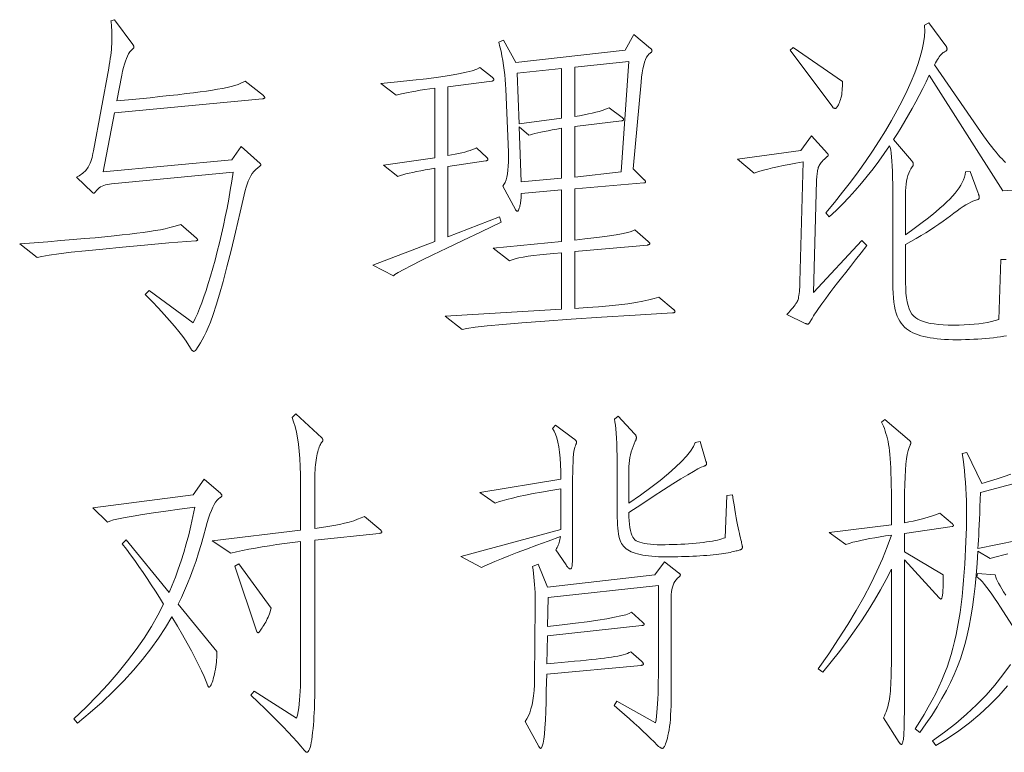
# Model space of a CAD drawing. Extents: x 0 to 1189, y 0 to 841.
# Tile 10 of 129: x 70 to 84, y 28 to 39. Entities that reach past the tile are written whole.
import ezdxf

# ---------------------------------------------------------------- set-up
doc = ezdxf.new("R2010")
doc.units = 0

msp = doc.modelspace()

# ---------------------------------------------------------------- linework, layer by layer
at = {"color": 7, "lineweight": 13}
for points in [[(73.452, 37.424), (73.456, 37.421), (73.459, 37.418), (73.463, 37.415), (73.465, 37.412), (73.468, 37.409), (73.469, 37.406), (73.471, 37.403), (73.472, 37.4), (73.473, 37.397), (73.473, 37.395), (73.473, 37.392), (73.472, 37.39), (73.47, 37.388), (73.468, 37.386), (73.465, 37.384), (73.461, 37.382), (73.457, 37.38), (73.453, 37.379), (73.447, 37.377), (73.441, 37.376), (71.235, 37.17), (71.066, 36.289), (72.982, 36.468), (73.124, 36.669), (73.404, 36.416), (73.406, 36.413), (73.408, 36.411), (73.41, 36.409), (73.411, 36.407), (73.412, 36.405), (73.413, 36.403), (73.414, 36.401), (73.414, 36.399), (73.415, 36.397), (73.415, 36.394), (73.415, 36.392), (73.414, 36.39), (73.413, 36.388), (73.412, 36.386), (73.411, 36.384), (73.409, 36.382), (73.407, 36.38), (73.405, 36.378), (73.402, 36.375), (73.399, 36.373), (73.368, 36.35), (73.34, 36.323), (73.313, 36.294), (73.288, 36.263), (73.266, 36.228), (73.245, 36.191), (73.226, 36.151), (73.21, 36.108), (73.195, 36.063), (73.183, 36.014), (73.108, 35.69), (73.037, 35.392), (72.971, 35.121), (72.909, 34.877), (72.852, 34.659), (72.799, 34.468), (72.75, 34.304), (72.706, 34.166), (72.666, 34.055), (72.631, 33.971), (72.599, 33.904), (72.569, 33.844), (72.542, 33.791), (72.517, 33.745), (72.494, 33.706), (72.474, 33.674), (72.456, 33.649), (72.441, 33.632), (72.428, 33.621), (72.417, 33.618), (72.414, 33.618), (72.41, 33.619), (72.407, 33.62), (72.404, 33.623), (72.4, 33.626), (72.396, 33.629), (72.392, 33.633), (72.388, 33.638), (72.384, 33.643), (72.38, 33.649), (72.345, 33.708), (72.302, 33.771), (72.252, 33.84), (72.194, 33.914), (72.129, 33.992), (72.057, 34.076), (71.977, 34.165), (71.89, 34.259), (71.796, 34.358), (71.694, 34.462), (71.752, 34.526), (72.406, 34.045), (72.438, 34.109), (72.47, 34.179), (72.502, 34.255), (72.535, 34.339), (72.567, 34.429), (72.6, 34.525), (72.633, 34.628), (72.667, 34.738), (72.7, 34.854), (72.734, 34.977), (72.767, 35.104), (72.799, 35.231), (72.829, 35.36), (72.858, 35.489), (72.886, 35.619), (72.912, 35.75), (72.937, 35.882), (72.96, 36.015), (72.982, 36.149), (73.003, 36.284), (71.192, 36.109), (71.16, 36.107), (71.13, 36.103), (71.102, 36.097), (71.076, 36.088), (71.051, 36.078), (71.028, 36.065), (71.007, 36.05), (70.988, 36.033), (70.97, 36.014), (70.955, 35.993), (70.952, 35.989), (70.949, 35.986), (70.946, 35.982), (70.943, 35.98), (70.94, 35.977), (70.938, 35.975), (70.935, 35.974), (70.933, 35.973), (70.931, 35.972), (70.928, 35.972), (70.926, 35.972), (70.924, 35.973), (70.922, 35.973), (70.92, 35.974), (70.918, 35.975), (70.916, 35.976), (70.914, 35.977), (70.911, 35.979), (70.909, 35.981), (70.907, 35.983), (70.67, 36.21), (70.69, 36.22), (70.71, 36.232), (70.729, 36.244), (70.747, 36.256), (70.763, 36.269), (70.779, 36.283), (70.794, 36.296), (70.808, 36.311), (70.821, 36.326), (70.833, 36.342), (70.845, 36.358), (70.856, 36.377), (70.866, 36.398), (70.876, 36.421), (70.885, 36.446), (70.894, 36.473), (70.902, 36.502), (70.909, 36.533), (70.916, 36.565), (70.923, 36.6), (71.15, 37.83), (71.159, 37.879), (71.167, 37.927), (71.174, 37.974), (71.18, 38.02), (71.186, 38.065), (71.19, 38.108), (71.193, 38.151), (71.196, 38.192), (71.197, 38.232), (71.198, 38.271), (71.197, 38.308), (71.197, 38.343), (71.196, 38.376), (71.195, 38.406), (71.194, 38.434), (71.192, 38.46), (71.19, 38.483), (71.187, 38.503), (71.185, 38.522), (71.182, 38.538), (71.235, 38.554), (71.509, 38.184), (71.512, 38.18), (71.515, 38.176), (71.517, 38.172), (71.519, 38.168), (71.521, 38.164), (71.522, 38.161), (71.523, 38.157), (71.524, 38.154), (71.525, 38.15), (71.525, 38.147), (71.525, 38.144), (71.524, 38.141), (71.523, 38.138), (71.522, 38.134), (71.52, 38.131), (71.517, 38.128), (71.515, 38.125), (71.511, 38.122), (71.508, 38.119), (71.504, 38.115), (71.484, 38.096), (71.465, 38.073), (71.447, 38.045), (71.43, 38.013), (71.414, 37.977), (71.399, 37.936), (71.384, 37.891), (71.37, 37.842), (71.357, 37.788), (71.345, 37.73), (71.271, 37.345), (71.445, 37.361), (71.61, 37.378), (71.766, 37.393), (71.913, 37.409), (72.051, 37.424), (72.181, 37.438), (72.301, 37.453), (72.412, 37.466), (72.514, 37.48), (72.607, 37.492), (72.693, 37.505), (72.772, 37.519), (72.845, 37.532), (72.912, 37.547), (72.973, 37.561), (73.027, 37.576), (73.075, 37.591), (73.117, 37.607), (73.153, 37.624), (73.183, 37.64)], [(79.554, 34.246), (79.559, 34.242), (79.564, 34.238), (79.568, 34.234), (79.571, 34.23), (79.574, 34.226), (79.576, 34.222), (79.578, 34.219), (79.58, 34.215), (79.58, 34.212), (79.581, 34.209), (79.58, 34.206), (79.579, 34.203), (79.577, 34.201), (79.575, 34.199), (79.571, 34.197), (79.567, 34.196), (79.563, 34.194), (79.557, 34.194), (79.551, 34.193), (79.544, 34.193), (78.987, 34.158), (78.484, 34.126), (78.036, 34.095), (77.642, 34.067), (77.301, 34.041), (77.016, 34.018), (76.784, 33.996), (76.606, 33.977), (76.483, 33.96), (76.413, 33.945), (76.16, 34.14), (77.891, 34.246), (77.891, 35.085), (77.774, 35.076), (77.666, 35.067), (77.567, 35.057), (77.476, 35.046), (77.394, 35.034), (77.321, 35.021), (77.256, 35.008), (77.2, 34.994), (77.154, 34.979), (77.115, 34.964), (76.873, 35.154), (77.891, 35.254), (77.891, 36.02), (77.29, 35.967), (77.289, 35.942), (77.289, 35.918), (77.288, 35.896), (77.286, 35.875), (77.284, 35.855), (77.282, 35.836), (77.279, 35.818), (77.276, 35.801), (77.272, 35.786), (77.268, 35.771), (77.264, 35.758), (77.26, 35.747), (77.257, 35.736), (77.253, 35.728), (77.249, 35.72), (77.246, 35.714), (77.243, 35.709), (77.24, 35.706), (77.237, 35.704), (77.234, 35.703), (77.231, 35.703), (77.229, 35.704), (77.226, 35.705), (77.223, 35.707), (77.22, 35.709), (77.217, 35.712), (77.214, 35.716), (77.211, 35.72), (77.208, 35.724), (77.205, 35.729), (77.015, 36.078), (77.034, 36.103), (77.051, 36.133), (77.065, 36.17), (77.077, 36.212), (77.086, 36.26), (77.094, 36.313), (77.099, 36.373), (77.101, 36.437), (77.102, 36.508), (77.1, 36.584), (77.063, 37.519), (77.059, 37.59), (77.053, 37.662), (77.046, 37.733), (77.038, 37.804), (77.028, 37.874), (77.017, 37.944), (77.004, 38.014), (76.99, 38.083), (76.974, 38.152), (76.957, 38.221), (77.026, 38.247), (77.21, 37.915), (78.836, 38.1), (78.968, 38.332), (79.216, 38.126), (79.22, 38.123), (79.224, 38.12), (79.227, 38.116), (79.23, 38.113), (79.232, 38.109), (79.234, 38.106), (79.236, 38.102), (79.237, 38.099), (79.237, 38.095), (79.238, 38.092), (79.237, 38.088), (79.236, 38.084), (79.235, 38.081), (79.233, 38.077), (79.231, 38.074), (79.228, 38.07), (79.225, 38.067), (79.221, 38.064), (79.216, 38.061), (79.211, 38.057), (79.192, 38.043), (79.174, 38.023), (79.157, 37.996), (79.141, 37.963), (79.127, 37.923), (79.114, 37.876), (79.102, 37.823), (79.091, 37.763), (79.082, 37.697), (79.074, 37.624), (78.958, 36.336), (79.121, 36.173), (79.125, 36.169), (79.129, 36.165), (79.132, 36.161), (79.135, 36.157), (79.137, 36.154), (79.139, 36.15), (79.141, 36.147), (79.142, 36.144), (79.142, 36.141), (79.143, 36.138), (79.142, 36.136), (79.141, 36.134), (79.14, 36.132), (79.138, 36.13), (79.136, 36.128), (79.133, 36.127), (79.13, 36.126), (79.126, 36.126), (79.121, 36.125), (79.116, 36.125), (78.087, 36.035), (78.087, 35.275), (78.236, 35.291), (78.373, 35.307), (78.496, 35.322), (78.605, 35.338), (78.702, 35.353), (78.785, 35.368), (78.855, 35.384), (78.911, 35.399), (78.954, 35.414), (78.984, 35.428), (79.179, 35.254), (79.185, 35.25), (79.189, 35.246), (79.193, 35.242), (79.196, 35.239), (79.199, 35.235), (79.202, 35.232), (79.204, 35.228), (79.205, 35.225), (79.206, 35.223), (79.206, 35.22), (79.206, 35.217), (79.204, 35.215), (79.203, 35.213), (79.2, 35.211), (79.197, 35.209), (79.193, 35.207), (79.188, 35.205), (79.182, 35.204), (79.176, 35.202), (79.169, 35.201), (78.087, 35.106), (78.087, 34.256), (78.271, 34.269), (78.443, 34.282), (78.601, 34.296), (78.746, 34.311), (78.877, 34.328), (78.996, 34.345), (79.101, 34.364), (79.193, 34.383), (79.272, 34.404), (79.338, 34.425)], [(82.072, 37.635), (82.073, 37.599), (82.073, 37.564), (82.071, 37.531), (82.069, 37.499), (82.066, 37.469), (82.062, 37.441), (82.057, 37.414), (82.05, 37.388), (82.043, 37.364), (82.035, 37.342), (82.027, 37.321), (82.019, 37.303), (82.012, 37.287), (82.004, 37.273), (81.997, 37.261), (81.99, 37.251), (81.984, 37.244), (81.978, 37.238), (81.972, 37.235), (81.967, 37.234), (81.962, 37.234), (81.957, 37.234), (81.952, 37.235), (81.948, 37.236), (81.944, 37.238), (81.941, 37.239), (81.938, 37.242), (81.935, 37.244), (81.932, 37.247), (81.93, 37.25), (81.296, 38.1), (81.339, 38.142)], [(76.994, 35.539), (76.693, 35.397), (76.423, 35.269), (76.184, 35.155), (75.977, 35.054), (75.801, 34.968), (75.656, 34.895), (75.542, 34.836), (75.46, 34.791), (75.409, 34.76), (75.389, 34.742), (75.083, 34.9), (76.007, 35.254), (76.007, 36.342), (75.932, 36.33), (75.861, 36.318), (75.795, 36.306), (75.733, 36.294), (75.676, 36.282), (75.622, 36.27), (75.573, 36.258), (75.529, 36.245), (75.488, 36.233), (75.452, 36.22), (75.241, 36.389), (76.007, 36.5), (76.007, 37.535), (75.929, 37.524), (75.855, 37.514), (75.786, 37.503), (75.722, 37.492), (75.662, 37.482), (75.607, 37.471), (75.556, 37.461), (75.51, 37.45), (75.468, 37.44), (75.431, 37.429), (75.199, 37.603), (75.449, 37.628), (75.675, 37.652), (75.88, 37.676), (76.061, 37.7), (76.221, 37.723), (76.357, 37.747), (76.471, 37.771), (76.562, 37.794), (76.631, 37.818), (76.677, 37.841), (76.857, 37.698), (76.862, 37.694), (76.866, 37.69), (76.87, 37.686), (76.874, 37.682), (76.877, 37.679), (76.879, 37.675), (76.881, 37.671), (76.882, 37.668), (76.883, 37.665), (76.883, 37.661), (76.883, 37.658), (76.882, 37.655), (76.88, 37.653), (76.878, 37.65), (76.875, 37.648), (76.872, 37.646), (76.868, 37.644), (76.863, 37.643), (76.857, 37.641), (76.851, 37.64), (76.197, 37.556), (76.197, 36.532), (76.254, 36.541), (76.309, 36.552), (76.359, 36.562), (76.407, 36.573), (76.452, 36.584), (76.493, 36.596), (76.531, 36.609), (76.565, 36.621), (76.596, 36.634), (76.624, 36.648), (76.778, 36.505), (76.781, 36.502), (76.783, 36.499), (76.786, 36.496), (76.788, 36.493), (76.789, 36.489), (76.791, 36.486), (76.792, 36.483), (76.793, 36.48), (76.793, 36.477), (76.793, 36.474), (76.793, 36.471), (76.792, 36.468), (76.791, 36.465), (76.788, 36.463), (76.785, 36.46), (76.782, 36.458), (76.778, 36.457), (76.773, 36.455), (76.768, 36.454), (76.762, 36.452), (76.197, 36.368), (76.197, 35.323), (76.968, 35.618)], [(77.891, 37.086), (77.891, 37.825), (77.232, 37.756), (77.258, 37.002)], [(78.894, 37.931), (78.087, 37.846), (78.087, 37.112), (78.159, 37.125), (78.227, 37.138), (78.29, 37.151), (78.349, 37.164), (78.402, 37.177), (78.451, 37.19), (78.495, 37.204), (78.534, 37.217), (78.569, 37.231), (78.599, 37.244), (78.794, 37.097), (78.798, 37.093), (78.802, 37.09), (78.805, 37.087), (78.808, 37.084), (78.81, 37.081), (78.812, 37.078), (78.813, 37.076), (78.814, 37.073), (78.815, 37.07), (78.815, 37.067), (78.815, 37.065), (78.814, 37.063), (78.812, 37.06), (78.81, 37.058), (78.807, 37.056), (78.804, 37.055), (78.8, 37.053), (78.795, 37.051), (78.79, 37.05), (78.784, 37.049), (78.087, 36.965), (78.087, 36.21), (78.778, 36.289)], [(77.891, 36.194), (77.891, 36.938), (77.819, 36.926), (77.752, 36.914), (77.69, 36.902), (77.634, 36.891), (77.583, 36.88), (77.537, 36.87), (77.496, 36.86), (77.461, 36.85), (77.431, 36.841), (77.406, 36.833), (77.258, 36.959), (77.29, 36.141)], [(82.437, 35.196), (82.349, 35.085), (82.267, 34.98), (82.191, 34.883), (82.121, 34.794), (82.057, 34.711), (81.998, 34.636), (81.946, 34.568), (81.899, 34.507), (81.859, 34.453), (81.824, 34.407), (81.794, 34.365), (81.765, 34.327), (81.739, 34.29), (81.716, 34.257), (81.694, 34.225), (81.675, 34.197), (81.658, 34.171), (81.644, 34.148), (81.631, 34.127), (81.621, 34.109), (81.612, 34.093), (81.604, 34.078), (81.596, 34.066), (81.589, 34.055), (81.583, 34.045), (81.577, 34.038), (81.571, 34.032), (81.566, 34.028), (81.562, 34.025), (81.558, 34.024), (81.554, 34.024), (81.55, 34.025), (81.546, 34.025), (81.542, 34.026), (81.539, 34.027), (81.535, 34.028), (81.531, 34.029), (81.526, 34.031), (81.522, 34.033), (81.518, 34.035), (81.244, 34.167), (81.27, 34.194), (81.294, 34.221), (81.316, 34.245), (81.336, 34.268), (81.353, 34.29), (81.368, 34.31), (81.381, 34.329), (81.392, 34.346), (81.401, 34.361), (81.407, 34.375), (81.412, 34.39), (81.417, 34.407), (81.421, 34.428), (81.425, 34.451), (81.428, 34.477), (81.431, 34.507), (81.434, 34.539), (81.436, 34.574), (81.438, 34.612), (81.439, 34.652), (81.486, 36.437), (81.38, 36.418), (81.282, 36.399), (81.19, 36.382), (81.106, 36.364), (81.03, 36.347), (80.961, 36.33), (80.899, 36.314), (80.844, 36.298), (80.798, 36.283), (80.758, 36.268), (80.51, 36.479), (81.455, 36.606), (81.613, 36.827), (81.851, 36.563), (81.853, 36.561), (81.854, 36.559), (81.856, 36.557), (81.857, 36.554), (81.859, 36.552), (81.86, 36.55), (81.86, 36.547), (81.861, 36.545), (81.861, 36.542), (81.861, 36.54), (81.861, 36.537), (81.861, 36.534), (81.86, 36.532), (81.859, 36.529), (81.857, 36.527), (81.856, 36.525), (81.853, 36.522), (81.851, 36.52), (81.848, 36.518), (81.845, 36.516), (81.824, 36.497), (81.805, 36.479), (81.787, 36.461), (81.771, 36.444), (81.757, 36.428), (81.745, 36.412), (81.734, 36.397), (81.725, 36.382), (81.719, 36.368), (81.713, 36.355), (81.709, 36.341), (81.706, 36.326), (81.702, 36.309), (81.699, 36.291), (81.696, 36.272), (81.694, 36.252), (81.692, 36.23), (81.69, 36.207), (81.688, 36.183), (81.687, 36.157), (81.64, 34.494), (82.363, 35.27)], [(72.459, 35.302), (72.462, 35.299), (72.465, 35.296), (72.467, 35.293), (72.469, 35.29), (72.471, 35.287), (72.473, 35.285), (72.474, 35.282), (72.474, 35.28), (72.475, 35.277), (72.475, 35.275), (72.475, 35.273), (72.474, 35.271), (72.473, 35.27), (72.471, 35.269), (72.469, 35.267), (72.466, 35.266), (72.462, 35.266), (72.458, 35.265), (72.454, 35.265), (72.449, 35.265), (72.047, 35.231), (71.682, 35.199), (71.353, 35.169), (71.062, 35.141), (70.807, 35.116), (70.589, 35.092), (70.407, 35.07), (70.263, 35.05), (70.155, 35.032), (70.084, 35.017), (69.825, 35.217), (70.041, 35.234), (70.245, 35.25), (70.438, 35.266), (70.619, 35.281), (70.789, 35.296), (70.947, 35.31), (71.094, 35.324), (71.229, 35.337), (71.352, 35.35), (71.464, 35.362), (71.567, 35.375), (71.664, 35.388), (71.755, 35.401), (71.84, 35.415), (71.919, 35.429), (71.992, 35.444), (72.058, 35.459), (72.119, 35.475), (72.173, 35.491), (72.222, 35.508)], [(75.199, 30.957), (75.202, 30.954), (75.205, 30.951), (75.207, 30.948), (75.209, 30.945), (75.211, 30.942), (75.212, 30.939), (75.214, 30.936), (75.214, 30.933), (75.215, 30.931), (75.215, 30.928), (75.215, 30.925), (75.213, 30.923), (75.212, 30.921), (75.209, 30.919), (75.206, 30.917), (75.202, 30.915), (75.197, 30.913), (75.191, 30.912), (75.185, 30.911), (75.178, 30.91), (74.217, 30.809), (74.217, 28.534), (74.217, 28.475), (74.216, 28.416), (74.214, 28.357), (74.212, 28.298), (74.209, 28.239), (74.206, 28.18), (74.202, 28.121), (74.197, 28.063), (74.192, 28.004), (74.186, 27.945), (74.179, 27.89), (74.172, 27.84), (74.165, 27.796), (74.157, 27.758), (74.149, 27.726), (74.14, 27.699), (74.131, 27.679), (74.121, 27.664), (74.111, 27.655), (74.101, 27.652), (74.098, 27.653), (74.094, 27.654), (74.091, 27.655), (74.087, 27.657), (74.083, 27.66), (74.078, 27.664), (74.074, 27.668), (74.069, 27.673), (74.064, 27.678), (74.059, 27.684), (74.01, 27.744), (73.955, 27.808), (73.892, 27.877), (73.823, 27.952), (73.747, 28.031), (73.665, 28.115), (73.575, 28.205), (73.479, 28.299), (73.377, 28.398), (73.267, 28.502), (73.314, 28.56), (73.948, 28.159), (73.959, 28.207), (73.969, 28.258), (73.978, 28.313), (73.985, 28.37), (73.992, 28.431), (73.997, 28.495), (74.001, 28.562), (74.004, 28.632), (74.005, 28.706), (74.006, 28.782), (74.006, 30.788), (73.884, 30.774), (73.767, 30.759), (73.653, 30.744), (73.543, 30.727), (73.437, 30.71), (73.335, 30.692), (73.237, 30.674), (73.143, 30.655), (73.052, 30.635), (72.966, 30.614), (72.692, 30.799), (74.006, 30.957), (74.006, 31.649), (74.005, 31.781), (74.001, 31.906), (73.995, 32.023), (73.986, 32.133), (73.974, 32.236), (73.96, 32.331), (73.944, 32.418), (73.925, 32.498), (73.903, 32.571), (73.879, 32.636), (73.937, 32.689), (74.323, 32.33), (74.326, 32.326), (74.328, 32.323), (74.331, 32.32), (74.333, 32.317), (74.335, 32.314), (74.336, 32.311), (74.337, 32.307), (74.338, 32.304), (74.338, 32.301), (74.339, 32.298), (74.339, 32.295), (74.338, 32.292), (74.338, 32.289), (74.337, 32.286), (74.336, 32.283), (74.335, 32.281), (74.333, 32.278), (74.332, 32.276), (74.33, 32.274), (74.328, 32.271), (74.319, 32.261), (74.31, 32.248), (74.301, 32.233), (74.293, 32.216), (74.285, 32.196), (74.277, 32.175), (74.269, 32.151), (74.262, 32.125), (74.255, 32.096), (74.249, 32.066), (74.243, 32.033), (74.237, 32), (74.233, 31.965), (74.229, 31.929), (74.225, 31.891), (74.222, 31.853), (74.22, 31.813), (74.218, 31.772), (74.218, 31.729), (74.217, 31.686), (74.217, 30.983), (74.318, 30.997), (74.412, 31.011), (74.501, 31.026), (74.584, 31.043), (74.661, 31.06), (74.732, 31.078), (74.797, 31.098), (74.856, 31.119), (74.909, 31.14), (74.956, 31.163)], [(80.436, 31.485), (80.447, 31.408), (80.459, 31.335), (80.47, 31.267), (80.48, 31.203), (80.491, 31.143), (80.501, 31.088), (80.511, 31.037), (80.52, 30.99), (80.53, 30.948), (80.539, 30.91), (80.547, 30.875), (80.555, 30.844), (80.562, 30.816), (80.568, 30.791), (80.572, 30.769), (80.577, 30.75), (80.58, 30.735), (80.582, 30.722), (80.583, 30.713), (80.584, 30.706), (80.583, 30.702), (80.583, 30.697), (80.582, 30.693), (80.58, 30.689), (80.578, 30.685), (80.575, 30.682), (80.572, 30.678), (80.569, 30.675), (80.564, 30.672), (80.56, 30.669), (80.554, 30.667), (80.546, 30.663), (80.535, 30.66), (80.523, 30.656), (80.508, 30.652), (80.491, 30.648), (80.471, 30.643), (80.449, 30.638), (80.425, 30.633), (80.399, 30.627), (80.37, 30.621), (80.339, 30.616), (80.306, 30.611), (80.27, 30.606), (80.231, 30.601), (80.191, 30.596), (80.147, 30.592), (80.102, 30.587), (80.054, 30.583), (80.003, 30.58), (79.951, 30.576), (79.898, 30.573), (79.844, 30.57), (79.79, 30.568), (79.735, 30.566), (79.679, 30.564), (79.623, 30.563), (79.565, 30.562), (79.507, 30.561), (79.449, 30.561), (79.391, 30.562), (79.336, 30.563), (79.283, 30.566), (79.233, 30.57), (79.186, 30.574), (79.141, 30.58), (79.1, 30.587), (79.06, 30.595), (79.023, 30.604), (78.989, 30.614), (78.958, 30.625), (78.928, 30.637), (78.901, 30.651), (78.876, 30.666), (78.854, 30.682), (78.833, 30.699), (78.815, 30.718), (78.799, 30.737), (78.785, 30.758), (78.773, 30.78), (78.763, 30.805), (78.754, 30.833), (78.746, 30.866), (78.739, 30.903), (78.733, 30.943), (78.729, 30.988), (78.725, 31.036), (78.722, 31.088), (78.721, 31.145), (78.72, 31.205), (78.72, 31.844), (78.72, 31.957), (78.719, 32.062), (78.716, 32.159), (78.713, 32.248), (78.71, 32.328), (78.705, 32.401), (78.7, 32.465), (78.693, 32.521), (78.686, 32.569), (78.678, 32.609), (78.736, 32.652), (78.979, 32.393), (78.984, 32.387), (78.988, 32.381), (78.992, 32.375), (78.996, 32.369), (78.999, 32.363), (79.001, 32.358), (79.003, 32.352), (79.004, 32.347), (79.005, 32.342), (79.005, 32.337), (79.005, 32.333), (79.005, 32.328), (79.004, 32.323), (79.003, 32.317), (79.001, 32.312), (79, 32.306), (78.998, 32.3), (78.995, 32.294), (78.992, 32.288), (78.989, 32.282), (78.971, 32.244), (78.955, 32.204), (78.941, 32.164), (78.929, 32.123), (78.918, 32.081), (78.91, 32.039), (78.903, 31.995), (78.898, 31.951), (78.895, 31.906), (78.894, 31.86), (78.894, 31.358), (79.065, 31.478), (79.219, 31.592), (79.358, 31.699), (79.481, 31.799), (79.587, 31.893), (79.678, 31.98), (79.753, 32.06), (79.812, 32.134), (79.855, 32.201), (79.882, 32.261), (79.956, 32.277), (80.04, 31.986), (80.042, 31.981), (80.044, 31.976), (80.045, 31.971), (80.047, 31.967), (80.048, 31.962), (80.049, 31.958), (80.05, 31.953), (80.05, 31.949), (80.05, 31.945), (80.051, 31.942), (80.05, 31.938), (80.049, 31.934), (80.046, 31.931), (80.043, 31.927), (80.039, 31.924), (80.033, 31.92), (80.027, 31.917), (80.02, 31.914), (80.012, 31.91), (80.003, 31.907), (79.971, 31.895), (79.922, 31.87), (79.854, 31.832), (79.77, 31.782), (79.668, 31.72), (79.548, 31.645), (79.411, 31.558), (79.256, 31.458), (79.084, 31.346), (78.894, 31.221), (78.895, 31.157), (78.898, 31.098), (78.902, 31.045), (78.909, 30.996), (78.917, 30.953), (78.927, 30.915), (78.938, 30.882), (78.952, 30.854), (78.967, 30.832), (78.984, 30.814), (79.004, 30.8), (79.029, 30.788), (79.057, 30.777), (79.09, 30.767), (79.127, 30.759), (79.168, 30.752), (79.213, 30.747), (79.263, 30.744), (79.317, 30.741), (79.375, 30.741), (79.435, 30.741), (79.494, 30.742), (79.553, 30.743), (79.611, 30.745), (79.668, 30.748), (79.725, 30.751), (79.782, 30.755), (79.838, 30.759), (79.893, 30.764), (79.948, 30.77), (80, 30.776), (80.05, 30.782), (80.096, 30.789), (80.138, 30.796), (80.178, 30.803), (80.214, 30.811), (80.247, 30.819), (80.276, 30.828), (80.302, 30.837), (80.325, 30.846), (80.351, 31.474)], [(83.709, 31.052), (83.712, 31.049), (83.715, 31.046), (83.717, 31.043), (83.719, 31.04), (83.721, 31.038), (83.722, 31.035), (83.723, 31.032), (83.724, 31.03), (83.725, 31.028), (83.725, 31.026), (83.725, 31.024), (83.724, 31.022), (83.723, 31.02), (83.721, 31.018), (83.719, 31.016), (83.717, 31.015), (83.714, 31.013), (83.711, 31.012), (83.708, 31.011), (83.704, 31.01), (82.996, 30.91), (82.996, 30.635), (83.572, 30.292), (83.572, 30.224), (83.572, 30.163), (83.571, 30.109), (83.568, 30.062), (83.565, 30.023), (83.561, 29.99), (83.556, 29.965), (83.55, 29.947), (83.543, 29.936), (83.535, 29.933), (83.534, 29.933), (83.532, 29.934), (83.531, 29.934), (83.529, 29.935), (83.527, 29.937), (83.525, 29.939), (83.522, 29.941), (83.519, 29.943), (83.517, 29.946), (83.514, 29.949), (82.996, 30.514), (82.996, 28.613), (82.996, 28.48), (82.996, 28.359), (82.995, 28.251), (82.994, 28.155), (82.992, 28.072), (82.991, 28.001), (82.988, 27.943), (82.986, 27.897), (82.983, 27.863), (82.98, 27.842), (82.977, 27.828), (82.974, 27.816), (82.971, 27.805), (82.968, 27.795), (82.965, 27.787), (82.962, 27.78), (82.96, 27.775), (82.957, 27.771), (82.954, 27.769), (82.951, 27.768), (82.949, 27.769), (82.946, 27.77), (82.943, 27.771), (82.94, 27.774), (82.936, 27.776), (82.933, 27.78), (82.929, 27.784), (82.925, 27.789), (82.921, 27.794), (82.917, 27.8), (82.685, 28.164), (82.698, 28.193), (82.71, 28.223), (82.722, 28.253), (82.732, 28.284), (82.742, 28.316), (82.751, 28.348), (82.759, 28.381), (82.766, 28.414), (82.772, 28.449), (82.777, 28.484), (82.782, 28.521), (82.786, 28.562), (82.789, 28.607), (82.792, 28.655), (82.795, 28.707), (82.797, 28.763), (82.799, 28.823), (82.8, 28.887), (82.801, 28.954), (82.801, 29.025), (82.801, 30.376), (82.722, 30.223), (82.639, 30.07), (82.55, 29.917), (82.455, 29.764), (82.356, 29.611), (82.252, 29.458), (82.142, 29.305), (82.027, 29.152), (81.907, 28.998), (81.782, 28.845), (81.713, 28.893), (81.87, 29.119), (82.015, 29.339), (82.151, 29.553), (82.275, 29.761), (82.389, 29.963), (82.493, 30.159), (82.586, 30.349), (82.668, 30.533), (82.74, 30.711), (82.801, 30.883), (82.715, 30.871), (82.634, 30.859), (82.556, 30.846), (82.482, 30.833), (82.413, 30.82), (82.347, 30.806), (82.286, 30.791), (82.228, 30.777), (82.175, 30.761), (82.125, 30.746), (81.877, 30.925), (82.801, 31.036), (82.801, 31.427), (82.801, 31.53), (82.8, 31.628), (82.798, 31.719), (82.795, 31.804), (82.792, 31.883), (82.789, 31.956), (82.784, 32.023), (82.779, 32.084), (82.773, 32.139), (82.767, 32.187), (82.759, 32.232), (82.751, 32.275), (82.742, 32.317), (82.732, 32.357), (82.721, 32.396), (82.709, 32.433), (82.697, 32.469), (82.683, 32.503), (82.668, 32.536), (82.653, 32.567), (82.706, 32.604), (83.07, 32.293), (83.074, 32.288), (83.078, 32.284), (83.081, 32.281), (83.084, 32.277), (83.086, 32.273), (83.088, 32.27), (83.089, 32.267), (83.09, 32.264), (83.091, 32.261), (83.091, 32.258), (83.091, 32.256), (83.091, 32.253), (83.09, 32.25), (83.09, 32.246), (83.089, 32.243), (83.087, 32.24), (83.086, 32.236), (83.084, 32.232), (83.083, 32.228), (83.081, 32.224), (83.065, 32.189), (83.05, 32.143), (83.038, 32.086), (83.027, 32.019), (83.017, 31.94), (83.01, 31.851), (83.004, 31.751), (83, 31.639), (82.997, 31.517), (82.996, 31.385), (82.996, 31.068), (83.062, 31.081), (83.125, 31.094), (83.186, 31.107), (83.243, 31.121), (83.297, 31.135), (83.348, 31.15), (83.397, 31.164), (83.442, 31.179), (83.485, 31.195), (83.524, 31.21)], [(77.802, 32.52), (78.076, 32.319), (78.083, 32.313), (78.089, 32.307), (78.095, 32.301), (78.1, 32.295), (78.104, 32.29), (78.107, 32.285), (78.11, 32.28), (78.112, 32.275), (78.113, 32.271), (78.113, 32.266), (78.113, 32.262), (78.112, 32.257), (78.112, 32.253), (78.111, 32.248), (78.109, 32.242), (78.107, 32.237), (78.105, 32.231), (78.103, 32.226), (78.1, 32.22), (78.097, 32.213), (78.089, 32.195), (78.082, 32.168), (78.076, 32.132), (78.07, 32.088), (78.066, 32.034), (78.062, 31.971), (78.059, 31.9), (78.057, 31.82), (78.055, 31.731), (78.055, 31.633), (78.055, 30.936), (78.055, 30.855), (78.055, 30.781), (78.055, 30.715), (78.054, 30.655), (78.054, 30.603), (78.053, 30.557), (78.052, 30.519), (78.052, 30.488), (78.051, 30.464), (78.05, 30.448), (78.049, 30.435), (78.047, 30.424), (78.045, 30.414), (78.043, 30.405), (78.04, 30.398), (78.037, 30.392), (78.033, 30.388), (78.03, 30.384), (78.025, 30.382), (78.021, 30.382), (78.016, 30.382), (78.011, 30.384), (78.005, 30.387), (78, 30.391), (77.994, 30.396), (77.987, 30.403), (77.981, 30.41), (77.974, 30.419), (77.967, 30.429), (77.96, 30.44), (77.807, 30.667), (77.817, 30.683), (77.827, 30.7), (77.835, 30.718), (77.843, 30.736), (77.85, 30.755), (77.857, 30.775), (77.863, 30.796), (77.868, 30.817), (77.872, 30.839), (77.876, 30.862), (77.693, 30.796), (77.524, 30.734), (77.371, 30.677), (77.231, 30.624), (77.106, 30.576), (76.996, 30.532), (76.9, 30.493), (76.818, 30.458), (76.751, 30.428), (76.698, 30.403), (76.392, 30.566), (77.881, 30.968), (77.881, 31.575), (77.732, 31.55), (77.595, 31.525), (77.469, 31.502), (77.355, 31.479), (77.251, 31.457), (77.159, 31.436), (77.079, 31.415), (77.009, 31.396), (76.951, 31.377), (76.904, 31.358), (76.677, 31.517), (77.881, 31.717), (77.88, 31.829), (77.876, 31.933), (77.87, 32.029), (77.861, 32.117), (77.85, 32.196), (77.837, 32.268), (77.821, 32.331), (77.803, 32.386), (77.783, 32.433), (77.759, 32.472)], [(72.818, 31.501), (72.821, 31.498), (72.824, 31.495), (72.826, 31.491), (72.828, 31.489), (72.83, 31.486), (72.832, 31.483), (72.833, 31.48), (72.833, 31.477), (72.834, 31.474), (72.834, 31.472), (72.834, 31.469), (72.833, 31.466), (72.832, 31.464), (72.83, 31.461), (72.827, 31.458), (72.825, 31.455), (72.821, 31.452), (72.817, 31.449), (72.813, 31.446), (72.808, 31.443), (72.786, 31.426), (72.764, 31.403), (72.742, 31.374), (72.721, 31.339), (72.699, 31.298), (72.678, 31.25), (72.658, 31.197), (72.637, 31.137), (72.617, 31.071), (72.597, 30.999), (72.562, 30.869), (72.526, 30.742), (72.489, 30.619), (72.45, 30.5), (72.409, 30.384), (72.367, 30.272), (72.324, 30.163), (72.279, 30.058), (72.233, 29.957), (72.185, 29.859), (72.76, 29.152), (72.761, 29.122), (72.76, 29.091), (72.759, 29.059), (72.757, 29.027), (72.754, 28.993), (72.749, 28.959), (72.744, 28.924), (72.738, 28.888), (72.731, 28.851), (72.723, 28.814), (72.715, 28.778), (72.707, 28.745), (72.698, 28.717), (72.69, 28.692), (72.682, 28.671), (72.674, 28.654), (72.667, 28.641), (72.659, 28.631), (72.651, 28.626), (72.644, 28.624), (72.642, 28.624), (72.64, 28.624), (72.638, 28.625), (72.636, 28.626), (72.635, 28.628), (72.633, 28.629), (72.632, 28.631), (72.631, 28.634), (72.629, 28.637), (72.628, 28.64), (72.603, 28.707), (72.571, 28.782), (72.533, 28.865), (72.489, 28.956), (72.438, 29.055), (72.381, 29.162), (72.318, 29.277), (72.248, 29.4), (72.172, 29.53), (72.09, 29.669), (71.997, 29.51), (71.893, 29.35), (71.779, 29.192), (71.655, 29.033), (71.52, 28.874), (71.374, 28.716), (71.218, 28.558), (71.051, 28.4), (70.873, 28.243), (70.686, 28.085), (70.633, 28.149), (70.813, 28.322), (70.983, 28.496), (71.143, 28.668), (71.292, 28.84), (71.431, 29.012), (71.56, 29.182), (71.677, 29.353), (71.785, 29.522), (71.882, 29.691), (71.968, 29.859), (71.907, 29.956), (71.846, 30.052), (71.784, 30.146), (71.723, 30.238), (71.661, 30.329), (71.599, 30.418), (71.537, 30.505), (71.475, 30.59), (71.413, 30.674), (71.351, 30.756), (71.409, 30.814), (72.048, 30.028), (72.096, 30.141), (72.142, 30.258), (72.186, 30.377), (72.228, 30.5), (72.268, 30.626), (72.305, 30.755), (72.341, 30.886), (72.374, 31.021), (72.404, 31.159), (72.433, 31.3), (72.205, 31.27), (71.999, 31.242), (71.815, 31.216), (71.652, 31.191), (71.512, 31.168), (71.393, 31.147), (71.295, 31.127), (71.22, 31.109), (71.166, 31.093), (71.134, 31.078), (70.913, 31.29), (72.406, 31.485), (72.57, 31.717)], [(79.422, 30.487), (79.633, 30.324), (79.639, 30.32), (79.643, 30.317), (79.647, 30.314), (79.65, 30.311), (79.653, 30.308), (79.656, 30.305), (79.658, 30.301), (79.659, 30.298), (79.66, 30.295), (79.66, 30.292), (79.66, 30.289), (79.659, 30.286), (79.658, 30.282), (79.657, 30.279), (79.655, 30.276), (79.652, 30.273), (79.65, 30.27), (79.646, 30.267), (79.643, 30.263), (79.639, 30.26), (79.617, 30.241), (79.597, 30.219), (79.58, 30.195), (79.564, 30.169), (79.552, 30.14), (79.541, 30.109), (79.533, 30.075), (79.527, 30.039), (79.524, 30), (79.523, 29.959), (79.523, 28.502), (79.522, 28.422), (79.521, 28.346), (79.518, 28.275), (79.515, 28.208), (79.511, 28.146), (79.506, 28.088), (79.499, 28.034), (79.492, 27.985), (79.484, 27.941), (79.475, 27.9), (79.466, 27.864), (79.457, 27.832), (79.448, 27.804), (79.44, 27.779), (79.432, 27.758), (79.424, 27.741), (79.416, 27.728), (79.409, 27.718), (79.402, 27.712), (79.396, 27.71), (79.389, 27.711), (79.383, 27.712), (79.376, 27.715), (79.368, 27.718), (79.36, 27.722), (79.352, 27.728), (79.344, 27.734), (79.335, 27.741), (79.326, 27.749), (79.317, 27.758), (79.268, 27.808), (79.217, 27.859), (79.161, 27.913), (79.102, 27.969), (79.04, 28.027), (78.973, 28.087), (78.904, 28.15), (78.83, 28.214), (78.753, 28.281), (78.673, 28.349), (78.715, 28.413), (79.29, 28.09), (79.298, 28.136), (79.306, 28.188), (79.312, 28.245), (79.317, 28.307), (79.322, 28.374), (79.326, 28.447), (79.329, 28.525), (79.331, 28.609), (79.332, 28.698), (79.333, 28.793), (79.333, 30.133), (77.691, 29.954), (77.68, 29.526), (77.899, 29.55), (78.097, 29.574), (78.274, 29.596), (78.43, 29.618), (78.566, 29.64), (78.681, 29.661), (78.774, 29.681), (78.848, 29.7), (78.9, 29.719), (78.931, 29.738), (79.095, 29.59), (79.1, 29.586), (79.105, 29.582), (79.108, 29.578), (79.112, 29.574), (79.115, 29.571), (79.117, 29.567), (79.119, 29.564), (79.12, 29.561), (79.121, 29.558), (79.121, 29.555), (79.121, 29.553), (79.12, 29.55), (79.118, 29.548), (79.116, 29.546), (79.112, 29.544), (79.108, 29.542), (79.103, 29.541), (79.098, 29.539), (79.091, 29.538), (79.084, 29.537), (77.68, 29.384), (77.67, 28.967), (77.782, 28.977), (77.888, 28.987), (77.989, 28.997), (78.084, 29.006), (78.173, 29.015), (78.256, 29.024), (78.333, 29.032), (78.405, 29.039), (78.47, 29.047), (78.53, 29.054), (78.585, 29.061), (78.637, 29.069), (78.685, 29.077), (78.73, 29.085), (78.77, 29.094), (78.808, 29.104), (78.841, 29.114), (78.871, 29.124), (78.898, 29.135), (78.921, 29.146), (79.079, 29.009), (79.085, 29.003), (79.091, 28.997), (79.095, 28.992), (79.099, 28.987), (79.103, 28.982), (79.106, 28.978), (79.108, 28.974), (79.11, 28.97), (79.111, 28.967), (79.111, 28.964), (79.11, 28.962), (79.109, 28.959), (79.108, 28.957), (79.105, 28.955), (79.102, 28.953), (79.098, 28.951), (79.093, 28.95), (79.087, 28.948), (79.081, 28.947), (79.074, 28.946), (77.67, 28.814), (77.664, 28.566), (77.661, 28.403), (77.656, 28.258), (77.65, 28.129), (77.643, 28.018), (77.635, 27.924), (77.626, 27.847), (77.616, 27.787), (77.605, 27.745), (77.593, 27.719), (77.58, 27.71), (77.578, 27.711), (77.576, 27.711), (77.573, 27.713), (77.571, 27.715), (77.568, 27.717), (77.565, 27.72), (77.563, 27.723), (77.56, 27.727), (77.557, 27.732), (77.554, 27.737), (77.348, 28.112), (77.374, 28.149), (77.397, 28.193), (77.418, 28.242), (77.436, 28.297), (77.452, 28.357), (77.465, 28.423), (77.475, 28.495), (77.483, 28.573), (77.488, 28.656), (77.49, 28.745), (77.501, 29.838), (77.5, 29.903), (77.499, 29.966), (77.497, 30.028), (77.494, 30.088), (77.49, 30.147), (77.486, 30.204), (77.48, 30.26), (77.474, 30.314), (77.467, 30.367), (77.459, 30.419), (77.543, 30.45), (77.68, 30.112), (79.28, 30.292)], [(73.568, 29.796), (73.56, 29.768), (73.552, 29.742), (73.543, 29.715), (73.533, 29.69), (73.522, 29.664), (73.511, 29.639), (73.499, 29.615), (73.487, 29.591), (73.474, 29.568), (73.46, 29.545), (73.446, 29.523), (73.433, 29.504), (73.422, 29.487), (73.412, 29.472), (73.403, 29.46), (73.395, 29.45), (73.388, 29.442), (73.383, 29.436), (73.378, 29.433), (73.375, 29.431), (73.373, 29.432), (73.37, 29.432), (73.368, 29.433), (73.366, 29.434), (73.364, 29.435), (73.362, 29.437), (73.361, 29.439), (73.359, 29.442), (73.358, 29.444), (73.357, 29.447), (73.029, 30.424), (73.087, 30.456)]]:
    msp.add_lwpolyline(points, close=True, dxfattribs=at)
for points in [[(84.516, 33.849), (84.474, 33.843), (84.426, 33.836), (84.374, 33.829), (84.319, 33.822), (84.262, 33.816), (84.205, 33.81), (84.147, 33.805), (84.088, 33.801), (84.028, 33.798), (83.966, 33.795), (83.904, 33.793), (83.841, 33.792), (83.778, 33.792), (83.714, 33.792), (83.653, 33.794), (83.594, 33.797), (83.537, 33.801), (83.483, 33.806), (83.43, 33.813), (83.38, 33.82), (83.332, 33.829), (83.286, 33.839), (83.242, 33.85), (83.2, 33.863), (83.161, 33.877), (83.123, 33.894), (83.088, 33.912), (83.056, 33.933), (83.025, 33.956), (82.997, 33.98), (82.971, 34.007), (82.947, 34.036), (82.925, 34.066), (82.905, 34.101), (82.888, 34.14), (82.872, 34.185), (82.859, 34.234), (82.848, 34.289), (82.838, 34.35), (82.831, 34.415), (82.826, 34.485), (82.823, 34.561), (82.822, 34.642), (82.822, 35.993), (82.822, 36.103), (82.82, 36.203), (82.818, 36.294), (82.814, 36.377), (82.81, 36.45), (82.805, 36.514), (82.799, 36.569), (82.792, 36.615), (82.784, 36.652), (82.775, 36.679), (82.695, 36.562), (82.614, 36.448), (82.53, 36.336), (82.443, 36.226), (82.355, 36.119), (82.264, 36.014), (82.171, 35.911), (82.075, 35.811), (81.977, 35.714), (81.877, 35.618), (81.824, 35.682), (81.953, 35.834), (82.076, 35.986), (82.195, 36.138), (82.309, 36.291), (82.418, 36.443), (82.521, 36.596), (82.62, 36.749), (82.715, 36.901), (82.804, 37.054), (82.888, 37.207), (82.966, 37.357), (83.035, 37.5), (83.097, 37.635), (83.15, 37.764), (83.195, 37.886), (83.232, 38.001), (83.26, 38.108), (83.281, 38.209), (83.293, 38.303), (83.297, 38.39), (83.297, 38.399), (83.297, 38.408), (83.297, 38.417), (83.296, 38.426), (83.296, 38.435), (83.295, 38.443), (83.295, 38.451), (83.294, 38.459), (83.293, 38.467), (83.292, 38.474), (83.36, 38.506), (83.614, 38.163), (83.617, 38.158), (83.62, 38.153), (83.622, 38.148), (83.624, 38.143), (83.626, 38.138), (83.627, 38.133), (83.628, 38.129), (83.629, 38.124), (83.63, 38.12), (83.63, 38.115), (83.629, 38.111), (83.628, 38.107), (83.625, 38.102), (83.621, 38.097), (83.616, 38.092), (83.61, 38.086), (83.603, 38.081), (83.594, 38.075), (83.585, 38.069), (83.574, 38.063), (83.563, 38.055), (83.551, 38.045), (83.539, 38.033), (83.527, 38.019), (83.514, 38.002), (83.501, 37.983), (83.488, 37.961), (83.474, 37.938), (83.46, 37.912), (83.445, 37.883), (84.084, 36.954), (84.129, 36.888), (84.173, 36.827), (84.214, 36.77), (84.253, 36.716), (84.291, 36.667), (84.326, 36.622), (84.36, 36.581), (84.391, 36.543), (84.421, 36.51), (84.448, 36.482), (84.475, 36.455), (84.502, 36.431)], [(85.293, 36.067), (84.459, 36.009), (83.366, 37.73), (83.317, 37.628), (83.267, 37.528), (83.216, 37.428), (83.164, 37.33), (83.111, 37.234), (83.057, 37.138), (83.003, 37.044), (82.947, 36.951), (82.89, 36.86), (82.833, 36.769), (83.102, 36.458), (83.107, 36.452), (83.111, 36.446), (83.115, 36.44), (83.119, 36.434), (83.122, 36.429), (83.124, 36.424), (83.126, 36.419), (83.127, 36.414), (83.128, 36.409), (83.128, 36.405), (83.128, 36.401), (83.128, 36.397), (83.127, 36.392), (83.126, 36.388), (83.124, 36.384), (83.123, 36.38), (83.12, 36.375), (83.118, 36.371), (83.115, 36.367), (83.112, 36.363), (83.093, 36.335), (83.076, 36.304), (83.061, 36.27), (83.048, 36.234), (83.037, 36.194), (83.028, 36.151), (83.021, 36.106), (83.016, 36.057), (83.013, 36.005), (83.012, 35.951), (83.012, 35.354), (83.099, 35.417), (83.182, 35.477), (83.26, 35.535), (83.333, 35.591), (83.401, 35.645), (83.465, 35.697), (83.524, 35.747), (83.578, 35.795), (83.627, 35.841), (83.672, 35.885), (83.712, 35.928), (83.749, 35.97), (83.782, 36.011), (83.81, 36.052), (83.836, 36.093), (83.857, 36.133), (83.874, 36.173), (83.888, 36.212), (83.898, 36.251), (83.904, 36.289), (83.973, 36.294), (84.094, 35.972), (84.097, 35.963), (84.1, 35.954), (84.102, 35.946), (84.104, 35.938), (84.106, 35.931), (84.108, 35.925), (84.109, 35.919), (84.109, 35.913), (84.11, 35.908), (84.11, 35.903), (84.11, 35.899), (84.109, 35.895), (84.107, 35.892), (84.104, 35.888), (84.101, 35.885), (84.097, 35.882), (84.092, 35.879), (84.086, 35.876), (84.08, 35.874), (84.073, 35.872), (84.045, 35.864), (84.015, 35.852), (83.982, 35.837), (83.947, 35.819), (83.909, 35.797), (83.868, 35.772), (83.825, 35.743), (83.779, 35.711), (83.731, 35.676), (83.68, 35.637), (83.626, 35.596), (83.57, 35.555), (83.51, 35.513), (83.448, 35.47), (83.382, 35.428), (83.314, 35.384), (83.243, 35.341), (83.169, 35.296), (83.092, 35.252), (83.012, 35.207), (83.012, 34.637), (83.014, 34.557), (83.018, 34.484), (83.026, 34.417), (83.036, 34.356), (83.05, 34.301), (83.066, 34.252), (83.086, 34.209), (83.108, 34.172), (83.134, 34.141), (83.163, 34.117), (83.195, 34.096), (83.233, 34.078), (83.277, 34.061), (83.325, 34.047), (83.379, 34.035), (83.438, 34.026), (83.502, 34.018), (83.572, 34.013), (83.647, 34.009), (83.727, 34.008), (83.809, 34.009), (83.887, 34.012), (83.962, 34.016), (84.034, 34.022), (84.103, 34.029), (84.169, 34.039), (84.231, 34.05), (84.291, 34.062), (84.347, 34.077), (84.4, 34.093), (84.432, 34.985), (84.511, 34.985)], [(84.536, 30.607), (84.453, 30.587), (84.381, 30.568), (84.322, 30.55), (84.274, 30.535), (84.089, 30.646), (84.077, 30.464), (84.063, 30.29), (84.047, 30.124), (84.028, 29.964), (84.007, 29.811), (83.984, 29.666), (83.958, 29.528), (83.93, 29.397), (83.9, 29.273), (83.867, 29.157), (83.83, 29.043), (83.787, 28.928), (83.738, 28.811), (83.683, 28.692), (83.622, 28.572), (83.554, 28.451), (83.481, 28.327), (83.401, 28.202), (83.315, 28.076), (83.223, 27.948), (83.155, 28.001), (83.224, 28.11), (83.29, 28.217), (83.351, 28.322), (83.408, 28.426), (83.461, 28.528), (83.509, 28.628), (83.554, 28.727), (83.594, 28.823), (83.63, 28.918), (83.661, 29.012), (83.69, 29.106), (83.717, 29.203), (83.742, 29.303), (83.765, 29.406), (83.786, 29.513), (83.806, 29.622), (83.823, 29.735), (83.839, 29.85), (83.853, 29.969), (83.865, 30.091), (83.875, 30.214), (83.885, 30.333), (83.893, 30.45), (83.9, 30.565), (83.906, 30.677), (83.911, 30.787), (83.915, 30.894), (83.918, 30.998), (83.92, 31.1), (83.92, 31.2), (83.919, 31.297), (83.918, 31.393), (83.914, 31.487), (83.91, 31.579), (83.904, 31.67), (83.897, 31.759), (83.889, 31.846), (83.88, 31.931), (83.869, 32.015), (83.857, 32.097), (83.925, 32.113), (84.147, 31.654), (84.263, 31.689), (84.374, 31.724), (84.48, 31.758), (84.581, 31.791)], [(85.377, 31.849), (84.126, 31.517), (84.123, 31.41), (84.119, 31.309), (84.116, 31.213), (84.112, 31.122), (84.109, 31.036), (84.105, 30.955), (84.101, 30.88), (84.097, 30.809), (84.093, 30.743), (84.089, 30.683), (85.261, 30.925)], [(84.765, 29.284), (84.427, 29.811), (84.382, 29.882), (84.338, 29.946), (84.297, 30.005), (84.259, 30.059), (84.222, 30.107), (84.188, 30.15), (84.156, 30.187), (84.126, 30.219), (84.099, 30.245), (84.073, 30.265), (84.084, 30.313), (84.348, 30.292), (84.351, 30.276), (84.357, 30.256), (84.367, 30.231), (84.381, 30.201), (84.398, 30.168), (84.419, 30.13), (84.443, 30.087), (84.471, 30.04), (84.503, 29.989)], [(84.528, 28.64), (84.4, 28.493), (84.263, 28.352), (84.119, 28.218), (83.966, 28.091), (83.806, 27.971), (83.637, 27.859), (83.461, 27.753), (83.413, 27.821), (83.592, 27.95), (83.761, 28.082), (83.921, 28.219), (84.07, 28.359), (84.21, 28.504), (84.341, 28.652), (84.461, 28.804), (84.572, 28.96)]]:
    msp.add_lwpolyline(points, dxfattribs=at)

doc.saveas('drawing.dxf')
